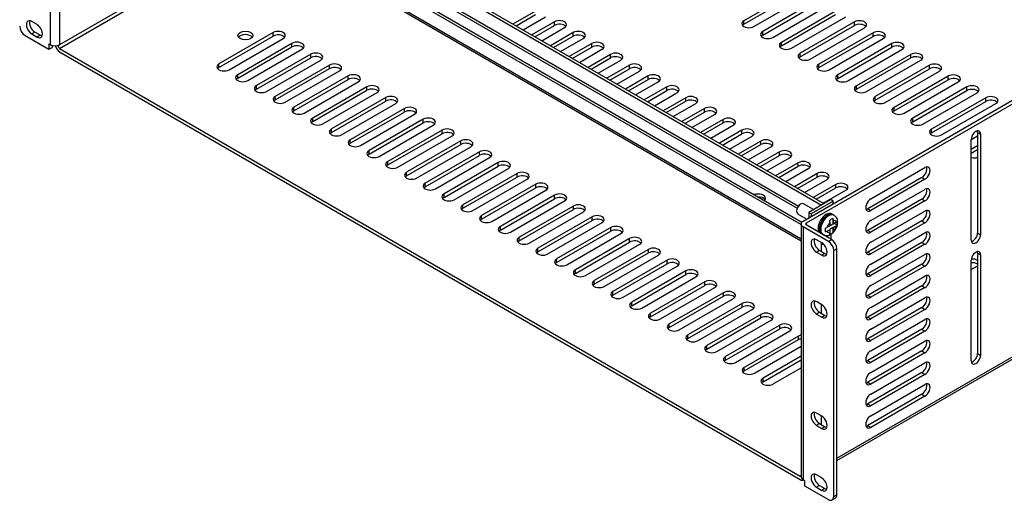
# Model space of a CAD drawing. Header units: inches. Extents: x 0 to 80, y 0 to 59.8.
# Tile 13 of 15: x 54.6 to 70.8, y 40.9 to 48.8. Entities that reach past the tile are written whole.
import ezdxf

# ---------------------------------------------------------------- set-up
doc = ezdxf.new("R2010")
doc.units = ezdxf.units.IN
doc.header["$MEASUREMENT"] = 0
for name, color, linetype in [('COM56860-3', 7, 'Continuous'), ('COM56863', 7, 'Continuous'), ('Default', 7, 'Continuous'), ('SCS19498', 7, 'Continuous')]:
    doc.layers.add(name, color=color, linetype=linetype)

# ---------------------------------------------------------------- blocks, each defined once
blk = doc.blocks.new('SE5')
at = {"layer": 'COM56860-3', "color": 7, "linetype": 'Continuous'}
for p, q in [((55.067, 48.406), (55.067, 52.578)), ((55.22, 52.578), (55.22, 48.406)), ((58.542, 50.324), (55.22, 48.406)), ((55.22, 48.347), (58.593, 50.295)), ((75.901, 50.348), (67.492, 45.493)), ((75.952, 50.318), (67.543, 45.464)), ((67.41, 49.319), (66.516, 48.803)), ((66.516, 48.744), (67.41, 49.261)), ((66.682, 48.707), (67.577, 49.223)), ((67.72, 49.141), (66.826, 48.624)), ((63.077, 48.963), (62.703, 48.748)), ((66.826, 48.565), (67.72, 49.082)), ((66.992, 48.528), (67.886, 49.045)), ((68.03, 48.962), (67.135, 48.445)), ((54.847, 48.738), (54.759, 48.789)), ((62.754, 48.718), (63.077, 48.905)), ((62.87, 48.652), (63.243, 48.868)), ((63.387, 48.785), (63.013, 48.569)), ((63.387, 48.726), (63.387, 48.785)), ((66.516, 48.744), (66.516, 48.803)), ((67.135, 48.387), (68.03, 48.903)), ((67.302, 48.349), (68.196, 48.866)), ((68.34, 48.783), (67.445, 48.267)), ((68.34, 48.724), (68.34, 48.783)), ((54.809, 48.615), (54.759, 48.585)), ((54.898, 48.564), (54.809, 48.615)), ((58.744, 48.607), (57.85, 48.091)), ((58.744, 48.549), (58.744, 48.607)), ((63.064, 48.539), (63.387, 48.726)), ((63.179, 48.473), (63.553, 48.689)), ((63.697, 48.606), (63.323, 48.39)), ((63.697, 48.547), (63.697, 48.606)), ((66.826, 48.565), (66.826, 48.624)), ((67.445, 48.208), (68.34, 48.724)), ((67.611, 48.171), (68.506, 48.687)), ((68.649, 48.604), (67.755, 48.088)), ((68.649, 48.545), (68.649, 48.604)), ((54.649, 48.56), (55.043, 48.332)), ((54.759, 48.585), (54.847, 48.534)), ((54.898, 48.564), (54.847, 48.534)), ((57.85, 48.032), (58.744, 48.549)), ((58.016, 47.995), (58.91, 48.512)), ((63.374, 48.361), (63.697, 48.547)), ((63.489, 48.294), (63.863, 48.51)), ((67.135, 48.387), (67.135, 48.445)), ((67.755, 48.029), (68.649, 48.545)), ((67.921, 47.992), (68.815, 48.508)), ((55.043, 48.42), (55.067, 48.406)), ((55.043, 48.42), (55.043, 48.332)), ((55.043, 48.332), (55.094, 48.361)), ((55.094, 48.395), (55.094, 48.361)), ((55.19, 48.394), (55.194, 48.391)), ((55.22, 48.406), (55.194, 48.391)), ((55.22, 48.406), (55.22, 48.406)), ((55.22, 48.406), (55.22, 48.406)), ((55.22, 48.347), (67.442, 41.291)), ((55.22, 48.289), (67.442, 41.232)), ((59.054, 48.429), (58.159, 47.912)), ((58.159, 47.853), (59.054, 48.37)), ((58.326, 47.816), (59.22, 48.333)), ((59.054, 48.37), (59.054, 48.429)), ((64.006, 48.427), (63.633, 48.211)), ((63.683, 48.182), (64.006, 48.368)), ((63.799, 48.115), (64.173, 48.331)), ((64.006, 48.368), (64.006, 48.427)), ((68.959, 48.425), (68.064, 47.909)), ((68.064, 47.85), (68.959, 48.367)), ((68.231, 47.813), (69.125, 48.329)), ((68.959, 48.367), (68.959, 48.425)), ((59.364, 48.25), (58.469, 47.733)), ((58.469, 47.675), (59.364, 48.191)), ((58.635, 47.637), (59.53, 48.154)), ((59.364, 48.191), (59.364, 48.25)), ((64.316, 48.248), (63.942, 48.032)), ((63.993, 48.003), (64.316, 48.189)), ((64.108, 47.936), (64.482, 48.152)), ((64.316, 48.189), (64.316, 48.248)), ((67.445, 48.208), (67.445, 48.267)), ((69.269, 48.247), (68.374, 47.73)), ((68.374, 47.671), (69.269, 48.188)), ((68.54, 47.634), (69.435, 48.151)), ((69.269, 48.188), (69.269, 48.247)), ((57.85, 48.032), (57.85, 48.091)), ((59.673, 48.071), (58.779, 47.555)), ((58.779, 47.496), (59.673, 48.012)), ((58.945, 47.459), (59.839, 47.975)), ((59.673, 48.012), (59.673, 48.071)), ((64.626, 48.069), (64.252, 47.854)), ((64.303, 47.824), (64.626, 48.011)), ((64.418, 47.758), (64.792, 47.973)), ((64.626, 48.011), (64.626, 48.069)), ((67.755, 48.029), (67.755, 48.088)), ((69.578, 48.068), (68.684, 47.551)), ((68.684, 47.493), (69.578, 48.009)), ((68.85, 47.455), (69.745, 47.972)), ((69.578, 48.009), (69.578, 48.068)), ((58.159, 47.853), (58.159, 47.912)), ((59.983, 47.892), (59.088, 47.376)), ((59.088, 47.317), (59.983, 47.833)), ((59.255, 47.28), (60.149, 47.796)), ((59.983, 47.833), (59.983, 47.892)), ((64.936, 47.891), (64.562, 47.675)), ((64.613, 47.645), (64.936, 47.832)), ((64.728, 47.579), (65.102, 47.795)), ((64.936, 47.832), (64.936, 47.891)), ((68.064, 47.85), (68.064, 47.909)), ((69.888, 47.889), (68.994, 47.373)), ((68.994, 47.314), (69.888, 47.83)), ((69.16, 47.277), (70.054, 47.793)), ((69.888, 47.83), (69.888, 47.889)), ((58.469, 47.675), (58.469, 47.733)), ((60.293, 47.713), (59.398, 47.197)), ((59.398, 47.138), (60.293, 47.655)), ((60.293, 47.655), (60.293, 47.713)), ((65.245, 47.712), (64.871, 47.496)), ((64.922, 47.467), (65.245, 47.653)), ((65.245, 47.653), (65.245, 47.712)), ((68.374, 47.671), (68.374, 47.73)), ((70.198, 47.71), (69.303, 47.194)), ((69.303, 47.135), (70.198, 47.651)), ((70.198, 47.651), (70.198, 47.71)), ((58.779, 47.496), (58.779, 47.555)), ((59.564, 47.101), (60.459, 47.617)), ((60.602, 47.535), (59.708, 47.018)), ((59.708, 46.959), (60.602, 47.476)), ((60.602, 47.476), (60.602, 47.535)), ((65.038, 47.4), (65.411, 47.616)), ((65.555, 47.533), (65.181, 47.317)), ((65.232, 47.288), (65.555, 47.474)), ((65.555, 47.474), (65.555, 47.533)), ((68.684, 47.493), (68.684, 47.551)), ((69.47, 47.098), (70.364, 47.614)), ((70.508, 47.531), (69.613, 47.015)), ((69.613, 46.956), (70.508, 47.473)), ((70.508, 47.473), (70.508, 47.531)), ((59.088, 47.317), (59.088, 47.376)), ((59.874, 46.922), (60.769, 47.439)), ((60.912, 47.356), (60.018, 46.839)), ((60.912, 47.297), (60.912, 47.356)), ((65.347, 47.221), (65.721, 47.437)), ((65.865, 47.354), (65.491, 47.138)), ((65.865, 47.295), (65.865, 47.354)), ((68.05, 41.584), (78.008, 47.333)), ((68.994, 47.314), (68.994, 47.373)), ((69.779, 46.919), (70.674, 47.435)), ((59.398, 47.138), (59.398, 47.197)), ((60.018, 46.781), (60.912, 47.297)), ((60.184, 46.743), (61.078, 47.26)), ((61.222, 47.177), (60.327, 46.661)), ((61.222, 47.118), (61.222, 47.177)), ((65.542, 47.109), (65.865, 47.295)), ((65.657, 47.042), (66.031, 47.258)), ((66.174, 47.175), (65.801, 46.959)), ((66.174, 47.117), (66.174, 47.175)), ((68.05, 41.547), (77.969, 47.274)), ((69.303, 47.135), (69.303, 47.194)), ((59.708, 46.959), (59.708, 47.018)), ((60.327, 46.602), (61.222, 47.118)), ((60.493, 46.565), (61.388, 47.081)), ((61.532, 46.998), (60.637, 46.482)), ((61.532, 46.939), (61.532, 46.998)), ((65.851, 46.93), (66.174, 47.117)), ((65.967, 46.864), (66.341, 47.079)), ((66.484, 46.997), (66.11, 46.781)), ((66.484, 46.938), (66.484, 46.997)), ((69.613, 46.956), (69.613, 47.015)), ((60.018, 46.781), (60.018, 46.839)), ((60.637, 46.423), (61.532, 46.939)), ((60.803, 46.386), (61.698, 46.902)), ((61.841, 46.819), (60.947, 46.303)), ((61.841, 46.761), (61.841, 46.819)), ((66.161, 46.751), (66.484, 46.938)), ((66.276, 46.685), (66.65, 46.901)), ((66.794, 46.818), (66.42, 46.602)), ((66.794, 46.759), (66.794, 46.818)), ((70.269, 46.844), (70.372, 46.904)), ((70.269, 45.183), (70.269, 46.842)), ((70.372, 46.961), (70.372, 45.301)), ((70.372, 46.961), (70.423, 46.931)), ((70.423, 46.931), (70.423, 45.272)), ((60.327, 46.602), (60.327, 46.661)), ((60.947, 46.244), (61.841, 46.761)), ((61.113, 46.207), (62.007, 46.723)), ((66.471, 46.572), (66.794, 46.759)), ((66.586, 46.506), (66.96, 46.722)), ((70.372, 46.738), (70.269, 46.678)), ((70.269, 46.62), (70.372, 46.679)), ((62.151, 46.641), (61.256, 46.124)), ((61.256, 46.065), (62.151, 46.582)), ((61.423, 46.028), (62.317, 46.545)), ((62.151, 46.582), (62.151, 46.641)), ((67.104, 46.639), (66.73, 46.423)), ((66.781, 46.394), (67.104, 46.58)), ((66.896, 46.327), (67.27, 46.543)), ((67.104, 46.58), (67.104, 46.639)), ((60.637, 46.423), (60.637, 46.482)), ((62.461, 46.462), (61.566, 45.945)), ((61.566, 45.886), (62.461, 46.403)), ((61.732, 45.849), (62.627, 46.366)), ((62.461, 46.403), (62.461, 46.462)), ((67.413, 46.46), (67.039, 46.244)), ((67.09, 46.215), (67.413, 46.401)), ((67.206, 46.148), (67.579, 46.364)), ((67.413, 46.401), (67.413, 46.46)), ((68.611, 45.862), (69.505, 46.379)), ((60.947, 46.244), (60.947, 46.303)), ((62.77, 46.283), (61.876, 45.766)), ((61.876, 45.708), (62.77, 46.224)), ((62.042, 45.671), (62.937, 46.187)), ((62.77, 46.224), (62.77, 46.283)), ((67.723, 46.281), (67.349, 46.065)), ((67.4, 46.036), (67.723, 46.222)), ((67.515, 45.969), (67.889, 46.185)), ((67.723, 46.222), (67.723, 46.281)), ((69.454, 46.216), (68.56, 45.7)), ((69.505, 46.187), (68.611, 45.67)), ((69.454, 46.216), (69.505, 46.187)), ((61.256, 46.065), (61.256, 46.124)), ((63.08, 46.104), (62.186, 45.588)), ((62.186, 45.529), (63.08, 46.045)), ((62.352, 45.492), (63.246, 46.008)), ((63.08, 46.045), (63.08, 46.104)), ((68.033, 46.102), (67.659, 45.887)), ((67.71, 45.857), (68.033, 46.044)), ((67.825, 45.791), (68.199, 46.007)), ((68.033, 46.044), (68.033, 46.102)), ((68.611, 45.505), (69.505, 46.021)), ((61.566, 45.886), (61.566, 45.945)), ((63.39, 45.925), (62.495, 45.409)), ((62.495, 45.35), (63.39, 45.866)), ((63.39, 45.866), (63.39, 45.925)), ((66.76, 45.891), (66.77, 45.897)), ((69.454, 45.859), (68.56, 45.342)), ((69.454, 45.859), (69.505, 45.829)), ((61.876, 45.708), (61.876, 45.766)), ((62.661, 45.313), (63.556, 45.829)), ((63.7, 45.746), (62.805, 45.23)), ((62.805, 45.171), (63.7, 45.688)), ((63.7, 45.688), (63.7, 45.746)), ((68.56, 45.7), (68.611, 45.67)), ((69.505, 45.829), (68.611, 45.313)), ((62.186, 45.529), (62.186, 45.588)), ((62.971, 45.134), (63.866, 45.651)), ((64.009, 45.568), (63.115, 45.051)), ((64.009, 45.509), (64.009, 45.568)), ((68.611, 45.147), (69.505, 45.663)), ((62.495, 45.35), (62.495, 45.409)), ((63.115, 44.992), (64.009, 45.509)), ((63.281, 44.955), (64.175, 45.472)), ((64.319, 45.389), (63.424, 44.872)), ((64.319, 45.33), (64.319, 45.389)), ((67.461, 45.449), (67.461, 41.277)), ((67.911, 45.163), (67.492, 45.405)), ((67.492, 45.405), (67.492, 41.233)), ((67.543, 45.464), (67.543, 45.434)), ((67.962, 45.192), (67.543, 45.434)), ((69.454, 45.501), (68.56, 44.984)), ((69.505, 45.471), (68.611, 44.955)), ((69.454, 45.501), (69.505, 45.471)), ((62.805, 45.171), (62.805, 45.23)), ((63.424, 44.814), (64.319, 45.33)), ((63.591, 44.776), (64.485, 45.293)), ((64.629, 45.21), (63.734, 44.694)), ((64.629, 45.151), (64.629, 45.21)), ((67.801, 45.138), (67.713, 45.189)), ((67.794, 45.289), (67.794, 45.29)), ((67.88, 45.24), (67.898, 45.25)), ((67.898, 45.262), (67.898, 45.23)), ((67.911, 45.163), (67.962, 45.192)), ((67.949, 45.28), (67.949, 45.2)), ((68.56, 45.342), (68.611, 45.313)), ((68.611, 44.789), (69.505, 45.306)), ((70.372, 45.301), (70.423, 45.272)), ((63.115, 44.992), (63.115, 45.051)), ((63.734, 44.635), (64.629, 45.151)), ((63.9, 44.598), (64.795, 45.114)), ((64.938, 45.031), (64.044, 44.515)), ((64.938, 44.972), (64.938, 45.031)), ((67.794, 44.996), (67.794, 45.141)), ((68.05, 45.039), (67.999, 45.01)), ((68.05, 40.983), (68.05, 45.039)), ((69.454, 45.143), (68.56, 44.627)), ((69.505, 45.114), (68.611, 44.597)), ((69.454, 45.143), (69.505, 45.114)), ((63.424, 44.814), (63.424, 44.872)), ((64.044, 44.456), (64.938, 44.972)), ((64.21, 44.419), (65.105, 44.935)), ((67.764, 45.014), (67.713, 44.984)), ((67.713, 44.984), (67.801, 44.933)), ((67.764, 45.014), (67.852, 44.963)), ((67.852, 44.963), (67.801, 44.933)), ((67.999, 40.954), (67.999, 45.01)), ((68.56, 44.984), (68.611, 44.955)), ((68.611, 44.432), (69.505, 44.948)), ((70.372, 44.97), (70.372, 43.311)), ((70.372, 44.97), (70.423, 44.941)), ((70.423, 44.941), (70.423, 43.282)), ((65.248, 44.852), (64.354, 44.336)), ((64.354, 44.277), (65.248, 44.794)), ((64.52, 44.24), (65.414, 44.756)), ((65.248, 44.794), (65.248, 44.852)), ((69.454, 44.786), (68.56, 44.269)), ((69.505, 44.756), (68.611, 44.24)), ((69.454, 44.786), (69.505, 44.756)), ((70.269, 43.193), (70.269, 44.852)), ((70.269, 44.698), (70.367, 44.755)), ((63.734, 44.635), (63.734, 44.694)), ((65.558, 44.674), (64.663, 44.157)), ((64.663, 44.098), (65.558, 44.615)), ((64.829, 44.061), (65.724, 44.578)), ((65.558, 44.615), (65.558, 44.674)), ((68.56, 44.627), (68.611, 44.597)), ((68.611, 44.074), (69.505, 44.59)), ((64.044, 44.456), (64.044, 44.515)), ((65.868, 44.495), (64.973, 43.978)), ((64.973, 43.92), (65.868, 44.436)), ((65.139, 43.882), (66.034, 44.399)), ((65.868, 44.436), (65.868, 44.495)), ((69.454, 44.428), (68.56, 43.912)), ((69.505, 44.399), (68.611, 43.882)), ((69.454, 44.428), (69.505, 44.399)), ((64.354, 44.277), (64.354, 44.336)), ((66.177, 44.316), (65.283, 43.8)), ((65.283, 43.741), (66.177, 44.257)), ((65.449, 43.704), (66.343, 44.22)), ((66.177, 44.257), (66.177, 44.316)), ((68.56, 44.269), (68.611, 44.24)), ((68.611, 43.716), (69.505, 44.233)), ((64.663, 44.098), (64.663, 44.157)), ((66.487, 44.137), (65.592, 43.621)), ((65.592, 43.562), (66.487, 44.078)), ((66.487, 44.078), (66.487, 44.137)), ((67.801, 44.117), (67.713, 44.168)), ((67.794, 43.975), (67.794, 44.121)), ((69.454, 44.07), (68.56, 43.554)), ((69.454, 44.07), (69.505, 44.041)), ((64.973, 43.92), (64.973, 43.978)), ((65.759, 43.525), (66.653, 44.041)), ((66.797, 43.958), (65.902, 43.442)), ((65.902, 43.383), (66.797, 43.9)), ((66.797, 43.9), (66.797, 43.958)), ((67.764, 43.993), (67.713, 43.964)), ((67.713, 43.964), (67.801, 43.913)), ((67.764, 43.993), (67.852, 43.942)), ((67.852, 43.942), (67.801, 43.913)), ((68.56, 43.912), (68.611, 43.882)), ((69.505, 44.041), (68.611, 43.525)), ((65.283, 43.741), (65.283, 43.8)), ((66.068, 43.346), (66.963, 43.862)), ((67.106, 43.78), (66.212, 43.263)), ((67.106, 43.721), (67.106, 43.78)), ((68.611, 43.359), (69.505, 43.875)), ((65.592, 43.562), (65.592, 43.621)), ((66.212, 43.204), (67.106, 43.721)), ((66.378, 43.167), (67.273, 43.684)), ((67.416, 43.601), (66.522, 43.084)), ((67.416, 43.542), (67.416, 43.601)), ((69.454, 43.713), (68.56, 43.196)), ((69.505, 43.683), (68.611, 43.167)), ((69.454, 43.713), (69.505, 43.683)), ((65.902, 43.383), (65.902, 43.442)), ((66.522, 43.025), (67.416, 43.542)), ((66.688, 42.988), (67.461, 43.435)), ((68.56, 43.554), (68.611, 43.525)), ((68.611, 43.001), (69.505, 43.518)), ((66.212, 43.204), (66.212, 43.263)), ((67.461, 43.269), (66.831, 42.905)), ((69.454, 43.355), (68.56, 42.839)), ((69.505, 43.326), (68.611, 42.809)), ((69.454, 43.355), (69.505, 43.326)), ((70.372, 43.311), (70.423, 43.282)), ((66.522, 43.025), (66.522, 43.084)), ((66.831, 42.847), (67.461, 43.21)), ((66.997, 42.81), (67.461, 43.077)), ((68.56, 43.196), (68.611, 43.167)), ((68.611, 42.644), (69.505, 43.16)), ((69.454, 42.998), (68.56, 42.481)), ((69.505, 42.968), (68.611, 42.452)), ((69.454, 42.998), (69.505, 42.968)), ((66.831, 42.847), (66.831, 42.905)), ((68.56, 42.839), (68.611, 42.809)), ((68.611, 42.286), (69.505, 42.802)), ((69.454, 42.64), (68.56, 42.123)), ((69.505, 42.61), (68.611, 42.094)), ((69.454, 42.64), (69.505, 42.61)), ((68.56, 42.481), (68.611, 42.452)), ((67.801, 42.28), (67.713, 42.331)), ((67.794, 42.138), (67.794, 42.284)), ((67.764, 42.156), (67.713, 42.127)), ((67.713, 42.127), (67.801, 42.076)), ((67.764, 42.156), (67.852, 42.105)), ((67.852, 42.105), (67.801, 42.076)), ((68.56, 42.123), (68.611, 42.094)), ((67.461, 41.302), (67.442, 41.291)), ((67.801, 41.259), (67.713, 41.31)), ((67.492, 41.233), (67.516, 41.219)), ((67.496, 41.227), (67.499, 41.229)), ((67.516, 41.219), (67.516, 41.13)), ((67.516, 41.13), (67.911, 40.903)), ((67.764, 41.135), (67.713, 41.106)), ((67.764, 41.135), (67.852, 41.084)), ((67.713, 41.106), (67.801, 41.055)), ((67.852, 41.084), (67.801, 41.055)), ((67.999, 40.954), (68.05, 40.983)), ((67.974, 40.896), (68.024, 40.926))]:
    blk.add_line(p, q, dxfattribs=at)
for centre, major_axis, start_param, end_param in [((54.759, 48.687), (0.062, -0.108), 2.356194, 5.497787), ((54.809, 48.717), (0.063, -0.108), 3.561081, 5.497787), ((63.47, 48.737), (-0.118, 0), 2.356194, 5.497787), ((66.599, 48.755), (0.117, 0), 2.356194, 5.497787), ((68.423, 48.735), (-0.118, 0), 2.356194, 5.497787), ((54.649, 48.662), (-0.062, 0.108), 0.785398, 2.356194), ((54.847, 48.636), (-0.062, 0.108), 2.356194, 5.497787), ((58.827, 48.559), (-0.118, 0), 2.356194, 5.497787), ((63.47, 48.678), (-0.118, 0), 3.589734, 5.497787), ((63.78, 48.558), (-0.118, 0), 2.356194, 5.497787), ((66.599, 48.696), (0.118, 0), 2.356194, 2.693452), ((66.909, 48.576), (0.117, 0), 2.356194, 5.497787), ((68.423, 48.676), (-0.117, 0), 3.589734, 5.497787), ((68.732, 48.556), (-0.118, 0), 2.356194, 5.497787), ((54.898, 48.666), (-0.062, 0.108), 2.356194, 2.722104), ((58.286, 48.501), (-0.125, 0), 3.561081, 5.863697), ((58.827, 48.501), (-0.118, 0), 3.589734, 5.497787), ((59.137, 48.381), (-0.118, 0), 2.356194, 5.497787), ((63.78, 48.499), (-0.118, 0), 3.589734, 5.497787), ((64.089, 48.379), (-0.118, 0), 2.356194, 5.497787), ((66.909, 48.517), (0.118, 0), 2.356194, 2.693452), ((67.218, 48.397), (0.117, 0), 2.356194, 5.497787), ((68.732, 48.497), (-0.117, 0), 3.589734, 5.497787), ((69.042, 48.377), (-0.118, 0), 2.356194, 5.497787), ((55.144, 48.45), (-0.108, 0), 0.785398, 2.356194), ((55.22, 48.377), (-0.054, 0.0935), 1.134667, 2.356194), ((55.22, 48.377), (-0.018, 0.0312), 0.785398, 2.356194), ((59.137, 48.322), (-0.118, 0), 3.589734, 5.497787), ((64.089, 48.32), (-0.118, 0), 3.589734, 5.497787), ((67.218, 48.339), (0.118, 0), 2.356194, 2.693452), ((69.042, 48.319), (-0.117, 0), 3.589734, 5.497787), ((59.447, 48.202), (-0.118, 0), 2.356194, 5.497787), ((59.447, 48.143), (-0.118, 0), 3.589734, 5.497787), ((64.399, 48.2), (-0.118, 0), 2.356194, 5.497787), ((64.399, 48.141), (-0.118, 0), 3.589734, 5.497787), ((67.528, 48.219), (0.118, 0), 2.356194, 5.497787), ((67.528, 48.16), (0.117, 0), 2.356194, 2.693452), ((69.352, 48.199), (-0.118, 0), 2.356194, 5.497787), ((69.352, 48.14), (-0.118, 0), 3.589734, 5.497787), ((57.933, 48.043), (0.118, 0), 2.356194, 5.497787), ((57.933, 47.984), (0.118, 0), 2.356194, 2.693452), ((59.756, 48.023), (-0.118, 0), 2.356194, 5.497787), ((59.756, 47.964), (-0.117, 0), 3.589734, 5.497787), ((64.709, 48.021), (-0.118, 0), 2.356194, 5.497787), ((64.709, 47.963), (-0.117, 0), 3.589734, 5.497787), ((67.838, 48.04), (0.118, 0), 2.356194, 5.497787), ((67.838, 47.981), (0.117, 0), 2.356194, 2.693452), ((69.661, 48.02), (-0.118, 0), 2.356194, 5.497787), ((69.661, 47.961), (-0.118, 0), 3.589734, 5.497787), ((58.242, 47.864), (0.117, 0), 2.356194, 5.497787), ((58.242, 47.805), (0.118, 0), 2.356194, 2.693452), ((60.066, 47.844), (-0.118, 0), 2.356194, 5.497787), ((60.066, 47.785), (-0.118, 0), 3.589734, 5.497787), ((65.019, 47.843), (-0.118, 0), 2.356194, 5.497787), ((65.019, 47.784), (-0.117, 0), 3.589734, 5.497787), ((68.148, 47.861), (0.118, 0), 2.356194, 5.497787), ((68.148, 47.802), (0.117, 0), 2.356194, 2.693452), ((69.971, 47.841), (-0.118, 0), 2.356194, 5.497787), ((69.971, 47.782), (-0.118, 0), 3.589734, 5.497787), ((58.552, 47.685), (0.118, 0), 2.356194, 5.497787), ((58.552, 47.627), (0.118, 0), 2.356194, 2.693452), ((60.376, 47.665), (-0.118, 0), 2.356194, 5.497787), ((60.376, 47.607), (-0.118, 0), 3.589734, 5.497787), ((65.328, 47.664), (-0.118, 0), 2.356194, 5.497787), ((65.328, 47.605), (-0.118, 0), 3.589734, 5.497787), ((68.457, 47.682), (0.118, 0), 2.356194, 5.497787), ((68.457, 47.623), (0.117, 0), 2.356194, 2.693452), ((70.281, 47.662), (-0.118, 0), 2.356194, 5.497787), ((70.281, 47.603), (-0.118, 0), 3.589734, 5.497787), ((58.862, 47.507), (0.118, 0), 2.356194, 5.497787), ((58.862, 47.448), (0.118, 0), 2.356194, 2.693452), ((60.685, 47.487), (-0.118, 0), 2.356194, 5.497787), ((60.685, 47.428), (-0.118, 0), 3.589734, 5.497787), ((65.638, 47.485), (-0.118, 0), 2.356194, 5.497787), ((65.638, 47.426), (-0.117, 0), 3.589734, 5.497787), ((68.767, 47.503), (0.117, 0), 2.356194, 5.497787), ((68.767, 47.445), (0.117, 0), 2.356194, 2.693452), ((70.591, 47.483), (-0.118, 0), 2.356194, 5.497787), ((70.591, 47.425), (-0.117, 0), 3.589734, 5.497787), ((59.172, 47.328), (0.118, 0), 2.356194, 5.497787), ((59.172, 47.269), (0.118, 0), 2.356194, 2.693452), ((60.995, 47.308), (-0.118, 0), 2.356194, 5.497787), ((60.995, 47.249), (-0.118, 0), 3.589734, 5.497787), ((65.948, 47.306), (-0.118, 0), 2.356194, 5.497787), ((65.948, 47.247), (-0.117, 0), 3.589734, 5.497787), ((69.077, 47.325), (0.117, 0), 2.356194, 5.497787), ((69.077, 47.266), (0.117, 0), 2.356194, 2.693452), ((59.481, 47.149), (0.118, 0), 2.356194, 5.497787), ((59.481, 47.09), (0.118, 0), 2.356194, 2.693452), ((61.305, 47.129), (-0.118, 0), 2.356194, 5.497787), ((61.305, 47.07), (-0.117, 0), 3.589734, 5.497787), ((66.257, 47.127), (-0.118, 0), 2.356194, 5.497787), ((66.257, 47.069), (-0.117, 0), 3.589734, 5.497787), ((69.386, 47.146), (0.118, 0), 2.356194, 5.497787), ((59.791, 46.97), (0.118, 0), 2.356194, 5.497787), ((61.615, 46.95), (-0.118, 0), 2.356194, 5.497787), ((66.567, 46.949), (-0.118, 0), 2.356194, 5.497787), ((69.386, 47.087), (0.118, 0), 2.356194, 2.693452), ((69.696, 46.967), (0.117, 0), 2.356194, 5.497787), ((70.346, 46.887), (-0.0545, -0.0944), 2.356194, 5.497787), ((70.295, 46.916), (-0.0545, -0.0944), 2.356194, 2.655607), ((59.791, 46.911), (0.118, 0), 2.356194, 2.693452), ((60.101, 46.791), (0.117, 0), 2.356194, 5.497787), ((61.615, 46.891), (-0.118, 0), 3.589734, 5.497787), ((61.924, 46.771), (-0.118, 0), 2.356194, 5.497787), ((66.567, 46.89), (-0.117, 0), 3.589734, 5.497787), ((66.877, 46.77), (-0.118, 0), 2.356194, 5.497787), ((69.696, 46.908), (0.117, 0), 2.356194, 2.693452), ((60.101, 46.733), (0.117, 0), 2.356194, 2.693452), ((60.41, 46.613), (0.118, 0), 2.356194, 5.497787), ((61.924, 46.713), (-0.117, 0), 3.589734, 5.497787), ((62.234, 46.593), (-0.118, 0), 2.356194, 5.497787), ((66.877, 46.711), (-0.117, 0), 3.589734, 5.497787), ((67.187, 46.591), (-0.118, 0), 2.356194, 5.497787), ((60.41, 46.554), (0.118, 0), 2.356194, 2.693452), ((62.234, 46.534), (-0.118, 0), 3.589734, 5.497787), ((67.187, 46.532), (-0.117, 0), 3.589734, 5.497787), ((70.316, 46.609), (0.118, 0), 4.30722, 5.218116), ((60.72, 46.434), (0.118, 0), 2.356194, 5.497787), ((60.72, 46.375), (0.118, 0), 2.356194, 2.693452), ((62.544, 46.414), (-0.118, 0), 2.356194, 5.497787), ((62.544, 46.355), (-0.117, 0), 3.589734, 5.497787), ((67.496, 46.412), (-0.118, 0), 2.356194, 5.497787), ((67.496, 46.353), (-0.118, 0), 3.589734, 5.497787), ((69.454, 46.312), (-0.059, -0.102), 0.785398, 2.693452), ((69.505, 46.283), (-0.059, -0.102), 0.785398, 3.926991), ((61.03, 46.255), (0.117, 0), 2.356194, 5.497787), ((61.03, 46.196), (0.118, 0), 2.356194, 2.693452), ((62.853, 46.235), (-0.118, 0), 2.356194, 5.497787), ((62.853, 46.176), (-0.118, 0), 3.589734, 5.497787), ((67.806, 46.233), (-0.118, 0), 2.356194, 5.497787), ((67.806, 46.174), (-0.117, 0), 3.589734, 5.497787), ((61.34, 46.076), (0.118, 0), 2.356194, 5.497787), ((61.34, 46.017), (0.118, 0), 2.356194, 2.693452), ((63.163, 46.056), (-0.118, 0), 2.356194, 5.497787), ((63.163, 45.997), (-0.118, 0), 3.589734, 5.497787), ((68.116, 46.054), (-0.118, 0), 2.356194, 5.497787), ((68.116, 45.996), (-0.117, 0), 3.589734, 5.497787), ((69.454, 45.954), (-0.059, -0.102), 0.785398, 2.693452), ((69.505, 45.925), (-0.059, -0.102), 0.785398, 3.926991), ((61.649, 45.897), (0.118, 0), 2.356194, 5.497787), ((61.649, 45.839), (0.117, 0), 2.356194, 2.693452), ((63.473, 45.877), (-0.118, 0), 2.356194, 5.497787), ((63.473, 45.819), (-0.117, 0), 3.589734, 5.497787), ((68.611, 45.766), (0.059, 0.102), 0.785398, 3.926991), ((61.959, 45.718), (0.117, 0), 2.356194, 5.497787), ((61.959, 45.66), (0.118, 0), 2.356194, 2.693452), ((63.783, 45.698), (-0.118, 0), 2.356194, 5.497787), ((63.783, 45.64), (-0.118, 0), 3.589734, 5.497787), ((68.56, 45.796), (0.059, 0.102), 3.589734, 3.926991), ((69.505, 45.567), (-0.059, -0.102), 0.785398, 3.926991), ((62.269, 45.54), (0.117, 0), 2.356194, 5.497787), ((62.269, 45.481), (0.117, 0), 2.356194, 2.693452), ((64.092, 45.52), (-0.118, 0), 2.356194, 5.497787), ((64.092, 45.461), (-0.118, 0), 3.589734, 5.497787), ((69.454, 45.597), (-0.059, -0.102), 0.785398, 2.693452), ((62.578, 45.361), (0.117, 0), 2.356194, 5.497787), ((62.578, 45.302), (0.117, 0), 2.356194, 2.693452), ((64.402, 45.341), (-0.118, 0), 2.356194, 5.497787), ((64.402, 45.282), (-0.118, 0), 3.589734, 5.497787), ((67.569, 45.449), (0.108, 0), 2.356194, 3.926991), ((67.569, 45.449), (0.036, 0), 2.356194, 3.926991), ((68.611, 45.409), (0.059, 0.102), 0.785398, 3.926991), ((62.888, 45.182), (0.117, 0), 2.356194, 5.497787), ((64.712, 45.162), (-0.118, 0), 2.356194, 5.497787), ((67.713, 45.087), (0.062, -0.108), 2.356194, 5.497787), ((67.764, 45.116), (0.062, -0.108), 3.561081, 5.497787), ((67.962, 45.09), (-0.062, 0.108), 3.926991, 5.497787), ((68.56, 45.438), (0.059, 0.102), 3.589734, 3.926991), ((69.454, 45.239), (-0.059, -0.102), 0.785398, 2.693452), ((69.505, 45.21), (-0.059, -0.102), 0.785398, 3.926991), ((70.346, 45.228), (0.0545, 0.0944), 2.356194, 5.497787), ((70.295, 45.257), (0.0545, 0.0944), 3.627578, 5.497787), ((62.888, 45.123), (0.118, 0), 2.356194, 2.693452), ((63.198, 45.003), (0.117, 0), 2.356194, 5.497787), ((64.712, 45.103), (-0.118, 0), 3.589734, 5.497787), ((65.021, 44.983), (-0.118, 0), 2.356194, 5.497787), ((67.841, 45.18), (0.117, 0), 4.30722, 4.642746), ((67.801, 45.035), (-0.062, 0.108), 2.356194, 5.497787), ((67.911, 45.061), (0.062, -0.108), 0.785398, 2.356194), ((68.611, 45.051), (0.059, 0.102), 0.785398, 3.926991), ((63.198, 44.944), (0.118, 0), 2.356194, 2.693452), ((63.508, 44.824), (0.117, 0), 2.356194, 5.497787), ((65.021, 44.924), (-0.117, 0), 3.589734, 5.497787), ((65.331, 44.804), (-0.118, 0), 2.356194, 5.497787), ((67.852, 45.065), (-0.062, 0.108), 2.356194, 2.722104), ((68.56, 45.08), (0.059, 0.102), 3.589734, 3.926991), ((69.454, 44.882), (-0.059, -0.102), 0.785398, 2.693452), ((69.505, 44.852), (-0.059, -0.102), 0.785398, 3.926991), ((70.346, 44.896), (-0.0545, -0.0944), 2.356194, 5.497787), ((70.284, 44.803), (-0.118, 0), 3.856353, 4.823367), ((70.295, 44.926), (-0.0545, -0.0944), 2.356194, 2.655607), ((63.508, 44.766), (0.118, 0), 2.356194, 2.693452), ((65.331, 44.746), (-0.117, 0), 3.589734, 5.497787), ((65.641, 44.626), (-0.118, 0), 2.356194, 5.497787), ((68.611, 44.693), (0.059, 0.102), 0.785398, 3.926991), ((70.284, 44.744), (-0.117, 0), 3.856353, 4.836072), ((70.284, 44.803), (-0.118, 0), -3.926991, -3.856353), ((63.817, 44.646), (0.117, 0), 2.356194, 5.497787), ((63.817, 44.587), (0.117, 0), 2.356194, 2.693452), ((65.641, 44.567), (-0.118, 0), 3.589734, 5.497787), ((68.56, 44.723), (0.059, 0.102), 3.589734, 3.926991), ((69.454, 44.524), (-0.059, -0.102), 0.785398, 2.693452), ((69.505, 44.495), (-0.059, -0.102), 0.785398, 3.926991), ((64.127, 44.467), (0.117, 0), 2.356194, 5.497787), ((64.127, 44.408), (0.117, 0), 2.356194, 2.693452), ((65.951, 44.447), (-0.118, 0), 2.356194, 5.497787), ((65.951, 44.388), (-0.118, 0), 3.589734, 5.497787), ((68.611, 44.336), (0.059, 0.102), 0.785398, 3.926991), ((64.437, 44.288), (0.118, 0), 2.356194, 5.497787), ((64.437, 44.229), (0.118, 0), 2.356194, 2.693452), ((66.26, 44.268), (-0.118, 0), 2.356194, 5.497787), ((66.26, 44.209), (-0.118, 0), 3.589734, 5.497787), ((68.56, 44.365), (0.059, 0.102), 3.589734, 3.926991), ((69.454, 44.166), (-0.059, -0.102), 0.785398, 2.693452), ((69.505, 44.137), (-0.059, -0.102), 0.785398, 3.926991), ((64.746, 44.109), (0.117, 0), 2.356194, 5.497787), ((64.746, 44.05), (0.117, 0), 2.356194, 2.693452), ((66.57, 44.089), (-0.118, 0), 2.356194, 5.497787), ((66.57, 44.03), (-0.118, 0), 3.589734, 5.497787), ((67.713, 44.066), (0.062, -0.108), 2.356194, 5.497787), ((67.764, 44.095), (0.062, -0.108), 3.561081, 5.497787), ((67.801, 44.015), (-0.062, 0.108), 2.356194, 5.497787), ((68.611, 43.978), (0.059, 0.102), 0.785398, 3.926991), ((65.056, 43.93), (0.117, 0), 2.356194, 5.497787), ((65.056, 43.872), (0.118, 0), 2.356194, 2.693452), ((66.88, 43.91), (-0.118, 0), 2.356194, 5.497787), ((66.88, 43.852), (-0.118, 0), 3.589734, 5.497787), ((67.852, 44.044), (-0.062, 0.108), 2.356194, 2.722104), ((68.56, 44.008), (0.059, 0.102), 3.589734, 3.926991), ((69.505, 43.779), (-0.059, -0.102), 0.785398, 3.926991), ((65.366, 43.752), (0.118, 0), 2.356194, 5.497787), ((65.366, 43.693), (0.117, 0), 2.356194, 2.693452), ((67.189, 43.732), (-0.118, 0), 2.356194, 5.497787), ((67.189, 43.673), (-0.117, 0), 3.589734, 5.497787), ((69.454, 43.809), (-0.059, -0.102), 0.785398, 2.693452), ((65.676, 43.573), (0.117, 0), 2.356194, 5.497787), ((65.676, 43.514), (0.117, 0), 2.356194, 2.693452), ((67.499, 43.553), (-0.118, 0), 5.044863, 5.497787), ((68.611, 43.62), (0.059, 0.102), 0.785398, 3.926991), ((65.985, 43.394), (0.117, 0), 2.356194, 5.497787), ((67.499, 43.494), (-0.118, 0), 5.044863, 5.497787), ((68.56, 43.65), (0.059, 0.102), 3.589734, 3.926991), ((69.454, 43.451), (-0.059, -0.102), 0.785398, 2.693452), ((69.505, 43.422), (-0.059, -0.102), 0.785398, 3.926991), ((65.985, 43.335), (0.118, 0), 2.356194, 2.693452), ((66.295, 43.215), (0.118, 0), 2.356194, 5.497787), ((68.611, 43.263), (0.059, 0.102), 0.785398, 3.926991), ((70.346, 43.237), (0.0545, 0.0944), 2.356194, 5.497787), ((70.295, 43.267), (0.0545, 0.0944), 3.627578, 5.497787), ((66.295, 43.156), (0.118, 0), 2.356194, 2.693452), ((66.605, 43.036), (0.118, 0), 2.356194, 5.497787), ((68.56, 43.292), (0.059, 0.102), 3.589734, 3.926991), ((69.454, 43.093), (-0.059, -0.102), 0.785398, 2.693452), ((69.505, 43.064), (-0.059, -0.102), 0.785398, 3.926991), ((66.605, 42.978), (0.118, 0), 2.356194, 2.693452), ((68.611, 42.905), (0.059, 0.102), 0.785398, 3.926991), ((66.914, 42.857), (0.118, 0), 2.356194, 5.497787), ((66.914, 42.799), (0.117, 0), 2.356194, 2.693452), ((68.56, 42.935), (0.059, 0.102), 3.589734, 3.926991), ((69.454, 42.736), (-0.059, -0.102), 0.785398, 2.693452), ((69.505, 42.706), (-0.059, -0.102), 0.785398, 3.926991), ((68.611, 42.548), (0.059, 0.102), 0.785398, 3.926991), ((68.56, 42.577), (0.059, 0.102), 3.589734, 3.926991), ((67.713, 42.229), (0.062, -0.108), 2.356194, 5.497787), ((67.764, 42.258), (0.062, -0.108), 3.561081, 5.497787), ((67.801, 42.178), (-0.062, 0.108), 2.356194, 5.497787), ((68.611, 42.19), (0.059, 0.102), 0.785398, 3.926991), ((67.852, 42.207), (-0.062, 0.108), 2.356194, 2.722104), ((68.56, 42.219), (0.059, 0.102), 3.589734, 3.926991), ((67.442, 41.321), (-0.018, 0.0312), 2.356194, 3.215454), ((67.713, 41.208), (0.062, -0.108), 2.356194, 5.497787), ((67.764, 41.238), (0.062, -0.108), 3.561081, 5.497787), ((67.442, 41.321), (-0.054, 0.0935), 2.356194, 3.198241), ((67.569, 41.277), (0.108, 0), 3.141593, 3.926991), ((67.801, 41.157), (-0.062, 0.108), 2.356194, 5.497787), ((67.852, 41.187), (-0.062, 0.108), 2.356194, 2.722104), ((67.962, 41.034), (-0.062, 0.108), 3.141593, 3.926991), ((67.911, 41.005), (-0.062, 0.108), 2.356194, 3.926991)]:
    blk.add_ellipse(centre, major_axis=major_axis, ratio=0.57735, start_param=start_param, end_param=end_param, dxfattribs=at)
blk.add_ellipse((58.286, 48.56), major_axis=(0.125, 0), ratio=0.57735, dxfattribs=at)
at = {"layer": 'COM56863', "color": 7, "linetype": 'Continuous'}
for p, q in [((55.824, 52.673), (67.795, 45.761)), ((55.864, 52.696), (67.836, 45.785)), ((55.378, 52.415), (67.461, 45.44)), ((55.418, 52.439), (67.474, 45.479)), ((55.974, 52.35), (67.415, 45.745)), ((55.378, 52.18), (67.461, 45.204)), ((55.954, 52.315), (67.394, 45.709)), ((55.396, 52.14), (67.461, 45.174)), ((67.95, 45.851), (67.586, 45.64)), ((67.99, 45.827), (67.95, 45.851)), ((67.99, 45.827), (67.626, 45.617)), ((67.99, 45.78), (67.99, 45.827)), ((67.586, 45.64), (67.586, 45.547)), ((67.626, 45.617), (67.586, 45.64)), ((67.626, 45.617), (67.626, 45.57)), ((67.806, 45.282), (67.807, 45.283))]:
    blk.add_line(p, q, dxfattribs=at)
for centre, major_axis, start_param, end_param in [((66.747, 45.872), (0.125, 0), 0, 2.103514), ((66.747, 45.826), (-0.125, 0), 3.469899, 4.713953), ((66.747, 45.872), (0.125, 0), 5.750467, 6.283185)]:
    blk.add_ellipse(centre, major_axis=major_axis, ratio=0.57735, start_param=start_param, end_param=end_param, dxfattribs=at)
at = {"layer": 'SCS19498', "color": 7, "linetype": 'Continuous'}
for p, q in [((67.665, 45.686), (67.498, 45.783)), ((67.403, 45.619), (67.557, 45.53)), ((67.985, 45.605), (67.963, 45.617)), ((67.983, 45.539), (67.983, 45.452)), ((68.006, 45.593), (68.002, 45.595)), ((67.938, 45.419), (67.887, 45.39)), ((67.887, 45.331), (67.938, 45.361)), ((67.983, 45.393), (67.932, 45.364)), ((67.932, 45.364), (67.938, 45.361)), ((67.938, 45.419), (67.938, 45.478)), ((67.938, 45.426), (67.983, 45.452)), ((67.938, 45.302), (67.938, 45.361)), ((67.983, 45.452), (67.989, 45.449)), ((67.983, 45.393), (67.983, 45.307)), ((67.989, 45.39), (67.983, 45.393)), ((67.989, 45.508), (67.989, 45.449)), ((68.04, 45.478), (67.989, 45.449)), ((67.989, 45.39), (68.04, 45.42)), ((67.989, 45.39), (67.989, 45.331)), ((68.009, 45.46), (68.056, 45.433)), ((67.779, 45.298), (67.801, 45.286)), ((67.818, 45.276), (67.822, 45.274))]:
    blk.add_line(p, q, dxfattribs=at)
for centre, radius, start, end in [((67.894, 45.506), 0.0944, 0.8006, 19.9517), ((67.842, 45.469), 0.0906, 283.4788, 299.4377), ((67.513, 45.351), 0.352, 355.2073, 4.7927), ((67.844, 45.477), 0.0944, 0.7991, 19.9533), ((68.015, 45.524), 0.0522, 298.7437, 321.854), ((68.015, 45.465), 0.0521, 298.7361, 321.8617), ((67.705, 45.462), 0.352, 355.2078, 4.7922), ((67.842, 45.41), 0.0906, 283.4791, 299.4374), ((67.89, 45.3), 0.048, 331.8403, 2.015), ((67.941, 45.329), 0.048, 331.841, 2.0143)]:
    blk.add_arc(centre, radius, start, end, dxfattribs=at)
for centre, major_axis, start_param, end_param in [((67.451, 45.701), (-0.0472, -0.0818), 3.141593, 6.283185), ((67.871, 45.458), (-0.092, -0.159), 3.141593, 6.283185), ((67.893, 45.446), (-0.092, -0.159), 3.141593, 6.283185), ((67.914, 45.433), (-0.092, -0.159), 3.146679, 6.283185), ((67.91, 45.435), (0.092, 0.159), 0, 3.141593), ((67.958, 45.408), (0.073, 0.127), 0.537115, 1.033681), ((67.963, 45.405), (-0.057, -0.0987), 2.677483, 3.605702), ((67.963, 45.405), (0.057, 0.0987), 1.106687, 2.034906), ((67.963, 45.405), (-0.057, -0.0987), 1.106687, 2.034906), ((67.914, 45.433), (-0.092, -0.159), 0, 0.000831), ((67.963, 45.405), (0.057, 0.0987), 2.677483, 3.605702), ((67.958, 45.408), (-0.073, -0.127), 0.537115, 1.033681)]:
    blk.add_ellipse(centre, major_axis=major_axis, ratio=0.57735, start_param=start_param, end_param=end_param, dxfattribs=at)
for points, knots in [([(68.002, 45.593), (67.995, 45.597), (67.982, 45.605), (67.953, 45.607), (67.92, 45.599), (67.885, 45.581), (67.852, 45.552), (67.822, 45.516), (67.797, 45.474), (67.78, 45.43), (67.772, 45.386), (67.773, 45.345), (67.783, 45.312), (67.8, 45.288), (67.814, 45.28), (67.82, 45.277)], [0, 0, 0, 0, 0.047709, 0.123823, 0.201422, 0.283626, 0.368585, 0.45365, 0.538533, 0.623635, 0.70934, 0.79621, 0.875111, 0.949703, 1, 1, 1, 1]), ([(67.983, 45.305), (67.985, 45.307), (67.999, 45.318), (68.021, 45.347), (68.045, 45.388), (68.061, 45.434), (68.066, 45.479), (68.061, 45.52), (68.047, 45.554), (68.027, 45.58), (68.011, 45.588), (68.004, 45.592)], [0, 0, 0, 0, 0.028156, 0.163025, 0.298596, 0.436369, 0.5788, 0.704606, 0.820818, 0.932084, 1, 1, 1, 1]), ([(67.822, 45.274), (67.833, 45.269), (67.852, 45.26), (67.888, 45.258), (67.923, 45.266), (67.956, 45.282), (67.973, 45.297), (67.983, 45.305)], [0, 0, 0, 0, 0.191611, 0.393664, 0.597212, 0.814983, 1, 1, 1, 1])]:
    blk.add_open_spline(points, degree=3, knots=knots, dxfattribs=at)

msp = doc.modelspace()

# ---------------------------------------------------------------- block references
at = {"layer": 'Default'}
msp.add_blockref('SE5', (0, 0), dxfattribs=at)

doc.saveas('drawing.dxf')
